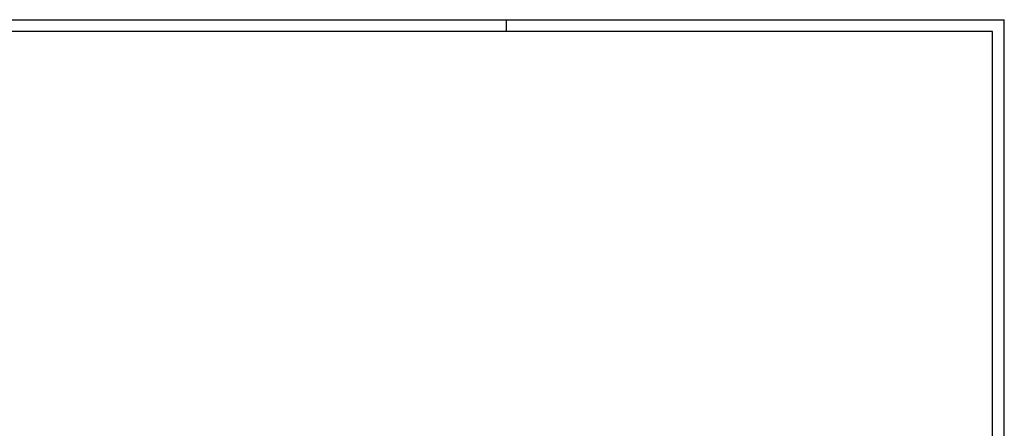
# Model space of a CAD drawing. Extents: x 0 to 1189, y 0 to 841.
# Tile 84 of 84: x 774 to 1189, y 669 to 841. Entities that reach past the tile are written whole.
import ezdxf

# ---------------------------------------------------------------- set-up
doc = ezdxf.new("R2010")
doc.units = 0
doc.header["$LTSCALE"] = 65.395
doc.layers.get('0').update_dxf_attribs({"linetype": 'CONTINUOUS'})

# ---------------------------------------------------------------- blocks, each defined once
blk = doc.blocks.new('A0_BL15', base_point=(594.5, 420.5))
at = {"color": 7, "linetype": 'CONTINUOUS'}
for p, q in [((0, 841), (1189, 841)), ((979, 836), (979, 841)), ((1189, 0), (1189, 841)), ((1184, 836), (5, 836)), ((1184, 5), (1184, 836))]:
    blk.add_line(p, q, dxfattribs=at)

msp = doc.modelspace()

# ---------------------------------------------------------------- linework, layer by layer
at = {"color": 7, "linetype": 'CONTINUOUS'}
for p in [(0, 841), (1189, 0)]:
    msp.add_line(p, (1189, 841), dxfattribs=at)

# ---------------------------------------------------------------- block references
at = {"color": 2, "linetype": 'CONTINUOUS'}
msp.add_blockref('A0_BL15', (594.5, 420.5), dxfattribs=at)

doc.saveas('drawing.dxf')
